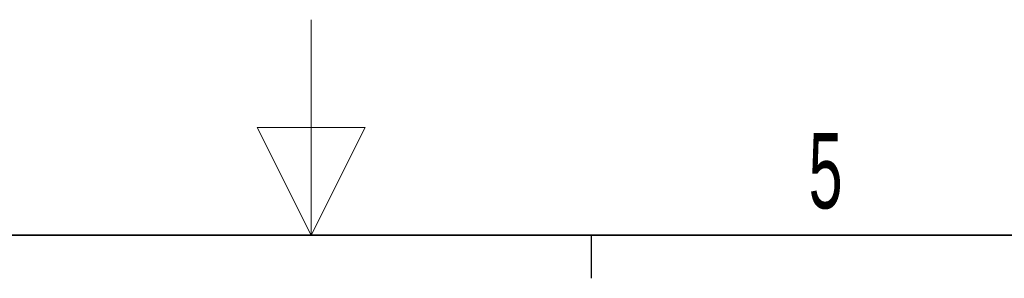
# Paper-space layout 'Blatt4' of a CAD drawing. Header units: millimetres. Extents: x 5 to 418, y 2 to 292.
# Tile 83 of 88: x 203 to 249, y 280 to 292. Entities that reach past the tile are written whole.
import ezdxf

# ---------------------------------------------------------------- set-up
doc = ezdxf.new("R2010")
doc.units = ezdxf.units.MM
doc.layers.add('SLD-0', color=7, linetype='Continuous')
doc.styles.add('SLDTEXTSTYLE0', font='TXT', dxfattribs={"width": 0.605})

psp = doc.layouts.new('Blatt4')

# ---------------------------------------------------------------- linework, layer by layer
at = {"layer": 'SLD-0', "color": 7, "linetype": 'Continuous', "lineweight": 18}
for p, q in [((217, 292.5), (217, 282.5)), ((219.5, 287.5), (214.5, 287.5)), ((214.5, 287.5), (217, 282.5)), ((217, 282.5), (219.5, 287.5))]:
    psp.add_line(p, q, dxfattribs=at)
at = {"layer": 'SLD-0', "lineweight": 35}
psp.add_line((408, 282.5), (26, 282.5), dxfattribs=at)
at = {"layer": 'SLD-0'}
psp.add_line((230, 280.5), (230, 282.5), dxfattribs=at)
psp.add_line((230, 280.5), (230, 282.5), dxfattribs=at)

# ---------------------------------------------------------------- texts
at = {"layer": 'SLD-0', "insert": (240.853, 287.243), "char_height": 3.5, "attachment_point": 2, "style": 'SLDTEXTSTYLE0'}
psp.add_mtext('5', dxfattribs=at)

doc.saveas('drawing.dxf')
